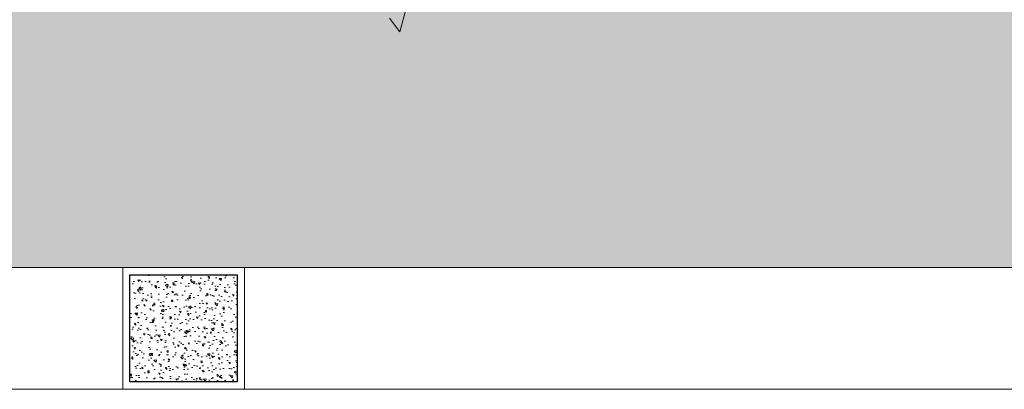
# Model space of a CAD drawing. Header units: millimetres. Extents: x -1567 to 968, y -503 to 481.
# Tile 104 of 145: x -466.328 to -464.306, y -139.441 to -138.683. Entities that reach past the tile are written whole.
import ezdxf

# ---------------------------------------------------------------- set-up
doc = ezdxf.new("R2010")
doc.units = ezdxf.units.MM
doc.layers.get('0').update_dxf_attribs({"lineweight": 0})
doc.layers.add('0_COLUMNA ACHURADO', color=1, linetype='Continuous', lineweight=30)
doc.layers.add('cota', color=253, linetype='Continuous', lineweight=0)
doc.layers.add('ARBOLES', color=2, linetype='Continuous')
doc.layers.add('Hatch Jardin', color=64, linetype='Continuous', lineweight=0, true_color=0x729900)

# ---------------------------------------------------------------- blocks, each defined once
blk = doc.blocks.new('GAR')
at = {"lineweight": 0, "transparency": 33554623}
h = blk.add_hatch(dxfattribs=at)
h.set_pattern_fill('AR-CONC', color=1, scale=0.00019, angle=90)
h.paths.add_polyline_path([(19.6082, 126.7166), (19.6082, 126.4966), (19.8282, 126.4966), (19.8282, 126.7166)])
at = {"layer": '0_COLUMNA ACHURADO', "lineweight": 5}
blk.add_lwpolyline([(19.5932, 126.7316), (19.8432, 126.7316), (19.8432, 126.4816), (19.5932, 126.4816)], close=True, dxfattribs=at)
at = {"layer": '0_COLUMNA ACHURADO'}
blk.add_lwpolyline([(19.6082, 126.7166), (19.8282, 126.7166), (19.8282, 126.4966), (19.6082, 126.4966)], close=True, dxfattribs=at)
blk = doc.blocks.new('ARR2')
at = {"layer": 'ARBOLES', "color": 74, "lineweight": 5, "true_color": 0x4bb521}
for p, q in [((2740.8828, 1212.5972), (2740.9029, 1212.6708)), ((2740.8528, 1212.6381), (2740.8828, 1212.5972))]:
    blk.add_line(p, q, dxfattribs=at)

msp = doc.modelspace()

# ---------------------------------------------------------------- hatches: boundary and pattern name
at = {"layer": 'Hatch Jardin', "lineweight": 0, "true_color": 0x136734, "transparency": 33554597}
h = msp.add_hatch(dxfattribs=at)
h.set_pattern_fill('AR-SAND', color=116, scale=0.0034, angle=304.2117, style=0)
h.set_pattern_definition([(341.711704, (-28.12582, -178.575), (0.1345488, 0.09805785), [0, -0.1312672, 0, -0.146812, 0, -0.140335]), (311.711704, (-28.12582, -178.575), (0.287482, 0.01064072), [0, -0.0708152, 0, -0.1183132, 0, -0.045339]), (271.711704, (-28.18555, -178.48715), (0.15161477, -0.22212728), [0, -0.04318, 0, -0.155448, 0, -0.202946]), (261.711704, (-28.18555, -178.48715), (0.20864654, -0.17207145), [0, -0.02159, 0, -0.1019048, 0, -0.116586])])
edge = h.paths.add_edge_path()
edge.add_line((-459.3717, -139.1911), (-479.0163, -139.1911))
edge.add_line((-479.0163, -139.1911), (-479.0163, -136.5411))
edge.add_arc((-478.1163, -136.5411), 0.9, 89.9988, 180, ccw=False)
edge.add_line((-478.1163, -135.6411), (-460.2707, -135.6411))
edge.add_arc((-460.2717, -136.5411), 0.9, 0.0268, 89.9367, ccw=False)
edge.add_line((-459.3717, -136.5406), (-459.3717, -139.1911))

# ---------------------------------------------------------------- linework, layer by layer
msp.add_lwpolyline([(-479.1163, -139.1911), (-459.5517, -139.1911), (-459.5517, -139.4411), (-479.1163, -139.4411)], close=True)

# ---------------------------------------------------------------- block references
msp.add_blockref('GAR', (-485.7095, -265.9226))
at = {"layer": 'cota', "xscale": 0.6917913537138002, "yscale": 0.6917913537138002, "zscale": 0.6917913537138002}
msp.add_blockref('ARR2', (-2361.6665, -977.5722, 1350.8029), dxfattribs=at)

doc.saveas('drawing.dxf')
